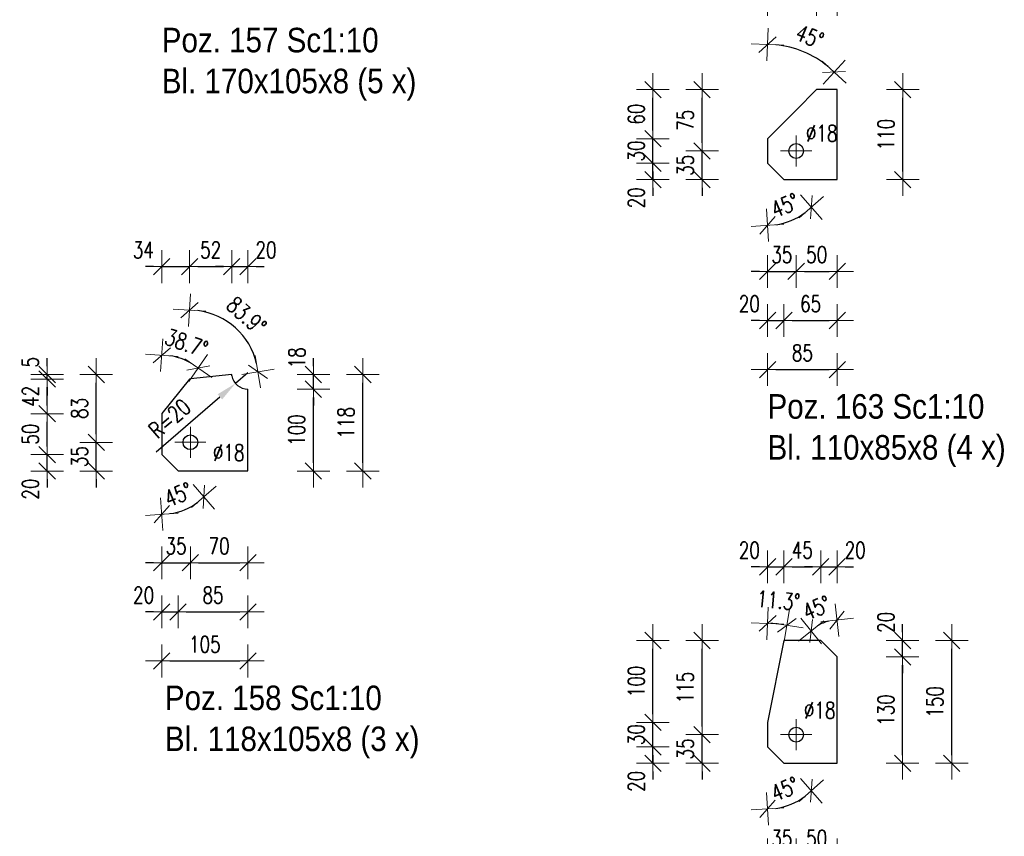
# Model space of a CAD drawing. Header units: millimetres. Extents: x -162 to 500, y 16347 to 16842.
# Tile 7 of 14: x 173 to 293, y 16525 to 16625. Entities that reach past the tile are written whole.
import ezdxf

# ---------------------------------------------------------------- set-up
doc = ezdxf.new("R2010")
doc.units = ezdxf.units.MM
doc.header["$LTSCALE"] = 10
doc.linetypes.add('MITTE', pattern=[2, 1.25, -0.25, 0.25, -0.25])
doc.layers.get('Defpoints').update_dxf_attribs({"color": 1})
for name, color, linetype, lineweight in [('PS_DIM', 4, 'Continuous', 13), ('PS_Mid', 5, 'MITTE', 15), ('PS_Plate', 35, 'Continuous', 30), ('PS_SOLID', 7, 'Continuous', 30), ('PS_TEXT', 3, 'Continuous', 18)]:
    doc.layers.add(name, color=color, linetype=linetype, lineweight=lineweight)
doc.styles.add('gil', font='txt', dxfattribs={"width": 0.9})
doc.styles.add('simplex', font='simplex.shx', dxfattribs={"width": 0.75})
doc.dimstyles.new('1_10_PRZ', dxfattribs={"dimtxt": 2, "dimasz": 1, "dimexe": 2, "dimexo": 5, "dimgap": 1, "dimtad": 1, "dimdec": 0, "dimlfac": 10, "dimtxsty": 'simplex', "dimblk": 'dimznak', "dimcen": 2, "dimse1": 1, "dimse2": 1, "dimclrt": 3, "dimadec": 1, "dimazin": 0, "dimtfac": 1, "dimtdec": 0, "dimtix": 1, "dimtmove": 2, "dimatfit": 3, "dimldrblk": 'dim-grot', "dimfxl": 1, "dimarcsym": 0})
doc.dimstyles.new('1_10_PRZ_DS1-LS10', dxfattribs={"dimtxt": 2, "dimasz": 1, "dimexe": 2, "dimexo": 5, "dimgap": 1, "dimtad": 1, "dimdec": 0, "dimlfac": 10, "dimtxsty": 'simplex', "dimblk": 'dimznak', "dimcen": 2, "dimse1": 1, "dimse2": 1, "dimclrt": 3, "dimadec": 1, "dimazin": 0, "dimtfac": 1, "dimtdec": 0, "dimtix": 1, "dimtmove": 2, "dimatfit": 3, "dimldrblk": 'dim-grot', "dimfxl": 1, "dimarcsym": 0})
doc.dimstyles.new('średnice', dxfattribs={"dimtxt": 2, "dimasz": 2.5, "dimexe": 1, "dimexo": 1, "dimgap": 1, "dimtad": 1, "dimdec": 0, "dimlfac": 10, "dimtxsty": 'simplex', "dimcen": 2, "dimclrd": 256, "dimclre": 256, "dimclrt": 3, "dimadec": 1, "dimazin": 0, "dimtfac": 1, "dimtdec": 0, "dimtix": 1, "dimtmove": 1, "dimatfit": 0, "dimfxl": 1, "dimarcsym": 0})

# ---------------------------------------------------------------- blocks, each defined once
blk = doc.blocks.new('*D239')
at = {"layer": 'Defpoints', "color": 0, "transparency": 16777216}
for p in [(201.07, 16581.51), (199.55, 16580.21)]:
    blk.add_point(p, dxfattribs=at)
at = {"layer": 'PS_DIM', "lineweight": -2, "transparency": 16777216}
for p, q in [((201.07, 16581.51), (199.55, 16580.21)), ((189.86, 16571.86), (197.66, 16578.57))]:
    blk.add_line(p, q, dxfattribs=at)
at = {"layer": 'PS_DIM', "transparency": 16777216}
blk.add_solid([(197.38, 16578.89), (197.93, 16578.26), (199.55, 16580.21)], dxfattribs=at)
at = {"layer": 'PS_DIM', "color": 3, "transparency": 16777216, "insert": (191.51, 16575.92), "char_height": 2, "attachment_point": 5, "rotation": 40.7393, "style": 'simplex'}
blk.add_mtext('R=20', dxfattribs=at)
blk = doc.blocks.new('dimznak')
at = {"color": 0}
for points in [[(0, 2), (0, -2)], [(-2, 0), (2, 0)]]:
    blk.add_lwpolyline(points, dxfattribs=at)
at = {"color": 2}
blk.add_lwpolyline([(1, 1), (-1, -1)], dxfattribs=at)
blk = doc.blocks.new('*D240')
at = {"layer": 'Defpoints', "color": 0, "transparency": 16777216}
for p in [(190.55, 16571.51), (192.55, 16569.51), (190.55, 16568.68), (192.43, 16564.48)]:
    blk.add_point(p, dxfattribs=at)
at = {"layer": 'PS_DIM', "color": 0, "lineweight": -2, "transparency": 16777216}
blk.add_arc((190.55, 16571.51), 7.28, 277.8779, 307.1221, dxfattribs=at)
for p, rotation in [((195.69, 16566.36), 41.06104158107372), ((190.55, 16564.23), 183.9389584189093)]:
    blk.add_blockref('dimznak', p, dxfattribs=dict(at, rotation=rotation))
at = {"layer": 'PS_DIM', "color": 3, "transparency": 16777216, "insert": (192.57, 16566.63), "char_height": 2, "attachment_point": 5, "rotation": 22.5, "style": 'simplex'}
blk.add_mtext('45%%d', dxfattribs=at)
blk = doc.blocks.new('dim-grot')
blk.add_hatch(color=256).paths.add_polyline_path([(0, 0), (-2, 0.5), (-2, -0.5)])
blk.add_lwpolyline([(0, 0), (-2, 0.5), (-2, -0.5), (0, 0)])
blk = doc.blocks.new('*D241')
at = {"layer": 'Defpoints', "color": 0, "transparency": 16777216}
for p in [(194.05, 16573.01), (190.55, 16571.51), (194.05, 16558.3)]:
    blk.add_point(p, dxfattribs=at)
at = {"layer": 'PS_DIM', "color": 0, "lineweight": -2, "transparency": 16777216}
for p, q in [((189.55, 16558.3), (188.55, 16558.3)), ((190.55, 16558.3), (194.05, 16558.3)), ((195.05, 16558.3), (196.05, 16558.3))]:
    blk.add_line(p, q, dxfattribs=at)
blk.add_blockref('dimznak', (190.55, 16558.3), dxfattribs=at)
at = {"layer": 'PS_DIM', "color": 0, "lineweight": -2, "transparency": 16777216, "rotation": 180}
blk.add_blockref('dimznak', (194.05, 16558.3), dxfattribs=at)
at = {"layer": 'PS_DIM', "color": 3, "transparency": 16777216, "insert": (192.3, 16560.34), "char_height": 2, "attachment_point": 5, "style": 'simplex'}
blk.add_mtext('35', dxfattribs=at)
blk = doc.blocks.new('*D243')
at = {"layer": 'Defpoints', "color": 0, "transparency": 16777216}
for p in [(190.55, 16571.51), (192.55, 16569.51), (192.55, 16552.3)]:
    blk.add_point(p, dxfattribs=at)
at = {"layer": 'PS_DIM', "color": 0, "lineweight": -2, "transparency": 16777216}
for p, q in [((189.55, 16552.3), (188.55, 16552.3)), ((190.55, 16552.3), (192.55, 16552.3)), ((193.55, 16552.3), (194.55, 16552.3))]:
    blk.add_line(p, q, dxfattribs=at)
blk.add_blockref('dimznak', (190.55, 16552.3), dxfattribs=at)
at = {"layer": 'PS_DIM', "color": 0, "lineweight": -2, "transparency": 16777216, "rotation": 180}
blk.add_blockref('dimznak', (192.55, 16552.3), dxfattribs=at)
at = {"layer": 'PS_DIM', "color": 3, "transparency": 16777216, "insert": (188.33, 16554.34), "char_height": 2, "attachment_point": 5, "style": 'simplex'}
blk.add_mtext('20', dxfattribs=at)
blk = doc.blocks.new('*D246')
at = {"layer": 'Defpoints', "color": 0, "transparency": 16777216}
for p in [(193.94, 16585.93), (200.91, 16585.46), (199.09, 16581.3), (193.94, 16580.75)]:
    blk.add_point(p, dxfattribs=at)
at = {"layer": 'PS_DIM', "color": 0, "lineweight": -2, "transparency": 16777216}
blk.add_arc((193.94, 16580.75), 8.41, 12.905, 83.187, dxfattribs=at)
for p, rotation in [((193.94, 16589.17), 176.5935152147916), ((202.3, 16581.64), 279.4984875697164)]:
    blk.add_blockref('dimznak', p, dxfattribs=dict(at, rotation=rotation))
at = {"layer": 'PS_DIM', "color": 3, "transparency": 16777216, "insert": (200.9, 16588.5), "char_height": 2, "attachment_point": 5, "rotation": 318.046, "style": 'simplex'}
blk.add_mtext('83.9%%d', dxfattribs=at)
blk = doc.blocks.new('*D247')
at = {"layer": 'Defpoints', "color": 0, "transparency": 16777216}
for p in [(193.65, 16582.94), (190.55, 16581.94), (193.94, 16580.75), (190.55, 16576.51)]:
    blk.add_point(p, dxfattribs=at)
at = {"layer": 'PS_DIM', "color": 0, "lineweight": -2, "transparency": 16777216}
blk.add_arc((190.55, 16576.51), 7.14, 59.3688, 81.9714, dxfattribs=at)
for p, rotation in [((190.55, 16583.65), 175.9856802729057), ((195.01, 16582.09), 325.354511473)]:
    blk.add_blockref('dimznak', p, dxfattribs=dict(at, rotation=rotation))
at = {"layer": 'PS_DIM', "color": 3, "transparency": 16777216, "insert": (193.57, 16585.14), "char_height": 2, "attachment_point": 5, "rotation": 340.6701, "style": 'simplex'}
blk.add_mtext('38.7%%d', dxfattribs=at)
blk = doc.blocks.new('*D248')
at = {"layer": 'Defpoints', "color": 0, "transparency": 16777216}
for p in [(193.94, 16594.48), (193.94, 16580.75), (190.55, 16576.51)]:
    blk.add_point(p, dxfattribs=at)
at = {"layer": 'PS_DIM', "color": 0, "lineweight": -2, "transparency": 16777216}
for p, q in [((189.55, 16594.48), (188.55, 16594.48)), ((190.55, 16594.48), (193.94, 16594.48)), ((194.94, 16594.48), (195.94, 16594.48))]:
    blk.add_line(p, q, dxfattribs=at)
blk.add_blockref('dimznak', (190.55, 16594.48), dxfattribs=at)
at = {"layer": 'PS_DIM', "color": 0, "lineweight": -2, "transparency": 16777216, "rotation": 180}
blk.add_blockref('dimznak', (193.94, 16594.48), dxfattribs=at)
at = {"layer": 'PS_DIM', "color": 3, "transparency": 16777216, "insert": (188.3, 16596.52), "char_height": 2, "attachment_point": 5, "style": 'simplex'}
blk.add_mtext('34', dxfattribs=at)
blk = doc.blocks.new('*D250')
at = {"layer": 'Defpoints', "color": 0, "transparency": 16777216}
for p in [(201.07, 16594.48), (199.1, 16581.12), (201.07, 16579.51)]:
    blk.add_point(p, dxfattribs=at)
at = {"layer": 'PS_DIM', "color": 0, "lineweight": -2, "transparency": 16777216}
for p, q in [((198.1, 16594.48), (197.1, 16594.48)), ((199.1, 16594.48), (201.07, 16594.48)), ((202.07, 16594.48), (203.07, 16594.48))]:
    blk.add_line(p, q, dxfattribs=at)
blk.add_blockref('dimznak', (199.1, 16594.48), dxfattribs=at)
at = {"layer": 'PS_DIM', "color": 0, "lineweight": -2, "transparency": 16777216, "rotation": 180}
blk.add_blockref('dimznak', (201.07, 16594.48), dxfattribs=at)
at = {"layer": 'PS_DIM', "color": 3, "transparency": 16777216, "insert": (203.28, 16596.52), "char_height": 2, "attachment_point": 5, "style": 'simplex'}
blk.add_mtext('20', dxfattribs=at)
blk = doc.blocks.new('*D251')
at = {"layer": 'Defpoints', "color": 0, "transparency": 16777216}
for p in [(182.55, 16573.01), (194.05, 16573.01), (192.55, 16569.51)]:
    blk.add_point(p, dxfattribs=at)
at = {"layer": 'PS_DIM', "color": 0, "lineweight": -2, "transparency": 16777216}
for p, q in [((182.55, 16574.01), (182.55, 16575.01)), ((182.55, 16569.51), (182.55, 16573.01)), ((182.55, 16568.51), (182.55, 16567.51))]:
    blk.add_line(p, q, dxfattribs=at)
for p, rotation in [((182.55, 16573.01), 270), ((182.55, 16569.51), 90)]:
    blk.add_blockref('dimznak', p, dxfattribs=dict(at, rotation=rotation))
at = {"layer": 'PS_DIM', "color": 3, "transparency": 16777216, "insert": (180.51, 16571.26), "char_height": 2, "attachment_point": 5, "rotation": 90, "style": 'simplex'}
blk.add_mtext('35', dxfattribs=at)
blk = doc.blocks.new('*D253')
at = {"layer": 'Defpoints', "color": 0, "transparency": 16777216}
for p in [(176.55, 16571.51), (190.55, 16571.51), (192.55, 16569.51)]:
    blk.add_point(p, dxfattribs=at)
at = {"layer": 'PS_DIM', "color": 0, "lineweight": -2, "transparency": 16777216}
for p, q in [((176.55, 16572.51), (176.55, 16573.51)), ((176.55, 16569.51), (176.55, 16571.51)), ((176.55, 16568.51), (176.55, 16567.51))]:
    blk.add_line(p, q, dxfattribs=at)
for p, rotation in [((176.55, 16571.51), 270), ((176.55, 16569.51), 90)]:
    blk.add_blockref('dimznak', p, dxfattribs=dict(at, rotation=rotation))
at = {"layer": 'PS_DIM', "color": 3, "transparency": 16777216, "insert": (174.51, 16567.3), "char_height": 2, "attachment_point": 5, "rotation": 90, "style": 'simplex'}
blk.add_mtext('20', dxfattribs=at)
blk = doc.blocks.new('*D256')
at = {"layer": 'Defpoints', "color": 0, "transparency": 16777216}
for p in [(176.55, 16581.3), (199.09, 16581.3), (193.94, 16580.75)]:
    blk.add_point(p, dxfattribs=at)
at = {"layer": 'PS_DIM', "color": 0, "lineweight": -2, "transparency": 16777216}
for p, q in [((176.55, 16582.3), (176.55, 16583.3)), ((176.55, 16580.75), (176.55, 16581.3)), ((176.55, 16579.75), (176.55, 16578.75))]:
    blk.add_line(p, q, dxfattribs=at)
for p, rotation in [((176.55, 16581.3), 270), ((176.55, 16580.75), 90)]:
    blk.add_blockref('dimznak', p, dxfattribs=dict(at, rotation=rotation))
at = {"layer": 'PS_DIM', "color": 3, "transparency": 16777216, "insert": (174.51, 16582.8), "char_height": 2, "attachment_point": 5, "rotation": 90, "style": 'simplex'}
blk.add_mtext('5', dxfattribs=at)
blk = doc.blocks.new('*X238')
at = {"layer": 'PS_Mid', "color": 5, "linetype": 'MITTE'}
for p, q in [((-1.76, -0.49), (-1.76, -4.29)), ((0.14, -2.39), (-3.66, -2.39))]:
    blk.add_line(p, q, dxfattribs=at)
at = {"layer": 'PS_SOLID', "color": 7, "linetype": 'Continuous'}
for p, q in [((-1.87, 5.34), (-5.26, 1.11)), ((-1.76, 5.36), (-1.87, 5.34)), ((3.28, 5.89), (-1.76, 5.36)), ((3.3, 5.72), (3.28, 5.89)), ((5.26, -5.89), (5.26, 4.11)), ((-5.26, 1.11), (-5.26, -3.89)), ((-5.26, -3.89), (-3.26, -5.89)), ((-3.26, -5.89), (5.26, -5.89))]:
    blk.add_line(p, q, dxfattribs=at)
at = {"layer": 'PS_SOLID', "color": 7}
blk.add_circle((-1.76, -2.39), 0.9, dxfattribs=at)
at = {"layer": 'PS_SOLID'}
blk.add_arc((5.26, 6.11), 2, 191.25, 270, dxfattribs=at)
blk = doc.blocks.new('*D332')
at = {"layer": 'Defpoints', "color": 0, "transparency": 16777216}
for p in [(264.55, 16607.11), (266.55, 16605.11), (264.55, 16604.28), (266.51, 16599.79)]:
    blk.add_point(p, dxfattribs=at)
at = {"layer": 'PS_DIM', "color": 0, "lineweight": -2, "transparency": 16777216}
blk.add_arc((264.55, 16607.11), 7.58, 277.5674, 307.4326, dxfattribs=at)
for p, rotation in [((269.9, 16601.75), 41.21628106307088), ((264.55, 16599.53), 183.7837189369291)]:
    blk.add_blockref('dimznak', p, dxfattribs=dict(at, rotation=rotation))
at = {"layer": 'PS_DIM', "color": 3, "transparency": 16777216, "insert": (266.68, 16601.96), "char_height": 2, "attachment_point": 5, "rotation": 22.5, "style": 'simplex'}
blk.add_mtext('45%%d', dxfattribs=at)
blk = doc.blocks.new('*D333')
at = {"layer": 'Defpoints', "color": 0, "transparency": 16777216}
for p in [(268.05, 16608.61), (264.55, 16607.11), (268.05, 16593.9)]:
    blk.add_point(p, dxfattribs=at)
at = {"layer": 'PS_DIM', "color": 0, "lineweight": -2, "transparency": 16777216}
for p, q in [((263.55, 16593.9), (262.55, 16593.9)), ((264.55, 16593.9), (268.05, 16593.9)), ((269.05, 16593.9), (270.05, 16593.9))]:
    blk.add_line(p, q, dxfattribs=at)
blk.add_blockref('dimznak', (264.55, 16593.9), dxfattribs=at)
at = {"layer": 'PS_DIM', "color": 0, "lineweight": -2, "transparency": 16777216, "rotation": 180}
blk.add_blockref('dimznak', (268.05, 16593.9), dxfattribs=at)
at = {"layer": 'PS_DIM', "color": 3, "transparency": 16777216, "insert": (266.3, 16595.94), "char_height": 2, "attachment_point": 5, "style": 'simplex'}
blk.add_mtext('35', dxfattribs=at)
blk = doc.blocks.new('*D335')
at = {"layer": 'Defpoints', "color": 0, "transparency": 16777216}
for p in [(264.55, 16607.11), (266.55, 16605.11), (266.55, 16587.9)]:
    blk.add_point(p, dxfattribs=at)
at = {"layer": 'PS_DIM', "color": 0, "lineweight": -2, "transparency": 16777216}
for p, q in [((263.55, 16587.9), (262.55, 16587.9)), ((264.55, 16587.9), (266.55, 16587.9)), ((267.55, 16587.9), (268.55, 16587.9))]:
    blk.add_line(p, q, dxfattribs=at)
blk.add_blockref('dimznak', (264.55, 16587.9), dxfattribs=at)
at = {"layer": 'PS_DIM', "color": 0, "lineweight": -2, "transparency": 16777216, "rotation": 180}
blk.add_blockref('dimznak', (266.55, 16587.9), dxfattribs=at)
at = {"layer": 'PS_DIM', "color": 3, "transparency": 16777216, "insert": (262.33, 16589.94), "char_height": 2, "attachment_point": 5, "style": 'simplex'}
blk.add_mtext('20', dxfattribs=at)
blk = doc.blocks.new('*D338')
at = {"layer": 'Defpoints', "color": 0, "transparency": 16777216}
for p in [(270.3, 16620.07), (264.55, 16618.59), (270.55, 16616.11), (264.55, 16610.11)]:
    blk.add_point(p, dxfattribs=at)
at = {"layer": 'PS_DIM', "color": 0, "lineweight": -2, "transparency": 16777216}
blk.add_arc((264.55, 16610.11), 11.5, 49.9837, 85.0163, dxfattribs=at)
for p, rotation in [((264.55, 16621.61), 177.5081300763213), ((272.68, 16618.24), 317.4918699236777)]:
    blk.add_blockref('dimznak', p, dxfattribs=dict(at, rotation=rotation))
at = {"layer": 'PS_DIM', "color": 3, "transparency": 16777216, "insert": (269.71, 16622.58), "char_height": 2, "attachment_point": 5, "rotation": 337.5, "style": 'simplex'}
blk.add_mtext('45%%d', dxfattribs=at)
blk = doc.blocks.new('*D340')
at = {"layer": 'Defpoints', "color": 0, "transparency": 16777216}
for p in [(273.07, 16627.11), (270.55, 16616.11), (273.07, 16605.11)]:
    blk.add_point(p, dxfattribs=at)
at = {"layer": 'PS_DIM', "color": 0, "lineweight": -2, "transparency": 16777216}
for p, q in [((269.55, 16627.11), (268.55, 16627.11)), ((270.55, 16627.11), (273.07, 16627.11)), ((274.07, 16627.11), (275.07, 16627.11))]:
    blk.add_line(p, q, dxfattribs=at)
blk.add_blockref('dimznak', (270.55, 16627.11), dxfattribs=at)
at = {"layer": 'PS_DIM', "color": 0, "lineweight": -2, "transparency": 16777216, "rotation": 180}
blk.add_blockref('dimznak', (273.07, 16627.11), dxfattribs=at)
at = {"layer": 'PS_DIM', "color": 3, "transparency": 16777216, "insert": (275.28, 16629.15), "char_height": 2, "attachment_point": 5, "style": 'simplex'}
blk.add_mtext('25', dxfattribs=at)
blk = doc.blocks.new('*D341')
at = {"layer": 'Defpoints', "color": 0, "transparency": 16777216}
for p in [(256.55, 16608.61), (268.05, 16608.61), (266.55, 16605.11)]:
    blk.add_point(p, dxfattribs=at)
at = {"layer": 'PS_DIM', "color": 0, "lineweight": -2, "transparency": 16777216}
for p, q in [((256.55, 16609.61), (256.55, 16610.61)), ((256.55, 16605.11), (256.55, 16608.61)), ((256.55, 16604.11), (256.55, 16603.11))]:
    blk.add_line(p, q, dxfattribs=at)
for p, rotation in [((256.55, 16608.61), 270), ((256.55, 16605.11), 90)]:
    blk.add_blockref('dimznak', p, dxfattribs=dict(at, rotation=rotation))
at = {"layer": 'PS_DIM', "color": 3, "transparency": 16777216, "insert": (254.51, 16606.86), "char_height": 2, "attachment_point": 5, "rotation": 90, "style": 'simplex'}
blk.add_mtext('35', dxfattribs=at)
blk = doc.blocks.new('*D343')
at = {"layer": 'Defpoints', "color": 0, "transparency": 16777216}
for p in [(250.55, 16607.11), (264.55, 16607.11), (266.55, 16605.11)]:
    blk.add_point(p, dxfattribs=at)
at = {"layer": 'PS_DIM', "color": 0, "lineweight": -2, "transparency": 16777216}
for p, q in [((250.55, 16608.11), (250.55, 16609.11)), ((250.55, 16605.11), (250.55, 16607.11)), ((250.55, 16604.11), (250.55, 16603.11))]:
    blk.add_line(p, q, dxfattribs=at)
for p, rotation in [((250.55, 16607.11), 270), ((250.55, 16605.11), 90)]:
    blk.add_blockref('dimznak', p, dxfattribs=dict(at, rotation=rotation))
at = {"layer": 'PS_DIM', "color": 3, "transparency": 16777216, "insert": (248.51, 16602.89), "char_height": 2, "attachment_point": 5, "rotation": 90, "style": 'simplex'}
blk.add_mtext('20', dxfattribs=at)
blk = doc.blocks.new('*D344')
at = {"layer": 'Defpoints', "color": 0, "transparency": 16777216}
for p in [(250.55, 16610.11), (264.55, 16610.11), (264.55, 16607.11)]:
    blk.add_point(p, dxfattribs=at)
at = {"layer": 'PS_DIM', "color": 0, "lineweight": -2, "transparency": 16777216}
for p, q in [((250.55, 16611.11), (250.55, 16612.11)), ((250.55, 16607.11), (250.55, 16610.11)), ((250.55, 16606.11), (250.55, 16605.11))]:
    blk.add_line(p, q, dxfattribs=at)
for p, rotation in [((250.55, 16610.11), 270), ((250.55, 16607.11), 90)]:
    blk.add_blockref('dimznak', p, dxfattribs=dict(at, rotation=rotation))
at = {"layer": 'PS_DIM', "color": 3, "transparency": 16777216, "insert": (248.51, 16608.61), "char_height": 2, "attachment_point": 5, "rotation": 90, "style": 'simplex'}
blk.add_mtext('30', dxfattribs=at)
blk = doc.blocks.new('*X331')
at = {"layer": 'PS_Mid', "color": 5, "linetype": 'MITTE'}
for p, q in [((-0.76, -0.1), (-0.76, -3.9)), ((1.14, -2), (-2.66, -2))]:
    blk.add_line(p, q, dxfattribs=at)
at = {"layer": 'PS_SOLID', "color": 7, "linetype": 'Continuous'}
for p, q in [((1.74, 5.5), (-0.76, 3)), ((4.26, 5.5), (1.74, 5.5)), ((4.26, -5.5), (4.26, 5.5)), ((-0.76, 3), (-4.26, -0.5)), ((-4.26, -0.5), (-4.26, -3.5)), ((-4.26, -3.5), (-2.26, -5.5)), ((-2.26, -5.5), (4.26, -5.5))]:
    blk.add_line(p, q, dxfattribs=at)
at = {"layer": 'PS_SOLID', "color": 7}
blk.add_circle((-0.76, -2), 0.9, dxfattribs=at)
blk = doc.blocks.new('*D348')
at = {"layer": 'Defpoints', "color": 0, "transparency": 16777216}
for p in [(264.55, 16535.8), (264.55, 16532.98), (266.55, 16533.8), (266.51, 16528.49)]:
    blk.add_point(p, dxfattribs=at)
at = {"layer": 'PS_DIM', "color": 0, "lineweight": -2, "transparency": 16777216}
blk.add_arc((264.55, 16535.8), 7.58, 277.5674, 307.4326, dxfattribs=at)
for p, rotation in [((269.9, 16530.45), 41.21628106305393), ((264.55, 16528.23), 183.783718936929)]:
    blk.add_blockref('dimznak', p, dxfattribs=dict(at, rotation=rotation))
at = {"layer": 'PS_DIM', "color": 3, "transparency": 16777216, "insert": (266.68, 16530.65), "char_height": 2, "attachment_point": 5, "rotation": 22.5, "style": 'simplex'}
blk.add_mtext('45%%d', dxfattribs=at)
blk = doc.blocks.new('*D349')
at = {"layer": 'Defpoints', "color": 0, "transparency": 16777216}
for p in [(268.05, 16537.3), (264.55, 16535.8), (268.05, 16522.59)]:
    blk.add_point(p, dxfattribs=at)
at = {"layer": 'PS_DIM', "color": 0, "lineweight": -2, "transparency": 16777216}
for p, q in [((263.55, 16522.59), (262.55, 16522.59)), ((264.55, 16522.59), (268.05, 16522.59)), ((269.05, 16522.59), (270.05, 16522.59))]:
    blk.add_line(p, q, dxfattribs=at)
blk.add_blockref('dimznak', (264.55, 16522.59), dxfattribs=at)
at = {"layer": 'PS_DIM', "color": 0, "lineweight": -2, "transparency": 16777216, "rotation": 180}
blk.add_blockref('dimznak', (268.05, 16522.59), dxfattribs=at)
at = {"layer": 'PS_DIM', "color": 3, "transparency": 16777216, "insert": (266.3, 16524.63), "char_height": 2, "attachment_point": 5, "style": 'simplex'}
blk.add_mtext('35', dxfattribs=at)
blk = doc.blocks.new('*D351')
at = {"layer": 'Defpoints', "color": 0, "transparency": 16777216}
for p in [(264.55, 16535.8), (266.55, 16533.8), (266.55, 16516.59)]:
    blk.add_point(p, dxfattribs=at)
at = {"layer": 'PS_DIM', "color": 0, "lineweight": -2, "transparency": 16777216}
for p, q in [((263.55, 16516.59), (262.55, 16516.59)), ((264.55, 16516.59), (266.55, 16516.59)), ((267.55, 16516.59), (268.55, 16516.59))]:
    blk.add_line(p, q, dxfattribs=at)
blk.add_blockref('dimznak', (264.55, 16516.59), dxfattribs=at)
at = {"layer": 'PS_DIM', "color": 0, "lineweight": -2, "transparency": 16777216, "rotation": 180}
blk.add_blockref('dimznak', (266.55, 16516.59), dxfattribs=at)
at = {"layer": 'PS_DIM', "color": 3, "transparency": 16777216, "insert": (262.33, 16518.63), "char_height": 2, "attachment_point": 5, "style": 'simplex'}
blk.add_mtext('20', dxfattribs=at)
blk = doc.blocks.new('*D354')
at = {"layer": 'Defpoints', "color": 0, "transparency": 16777216}
for p in [(271.89, 16551.13), (271.05, 16548.8), (273.05, 16549.63), (273.05, 16546.8)]:
    blk.add_point(p, dxfattribs=at)
at = {"layer": 'PS_DIM', "color": 0, "lineweight": -2, "transparency": 16777216}
blk.add_arc((273.05, 16546.8), 4.48, 102.81, 122.19, dxfattribs=at)
for p, rotation in [((273.05, 16551.29), 6.405004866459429), ((269.88, 16549.97), 218.5949951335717)]:
    blk.add_blockref('dimznak', p, dxfattribs=dict(at, rotation=rotation))
at = {"layer": 'PS_DIM', "color": 3, "transparency": 16777216, "insert": (270.56, 16552.79), "char_height": 2, "attachment_point": 5, "rotation": 22.5, "style": 'simplex'}
blk.add_mtext('45%%d', dxfattribs=at)
blk = doc.blocks.new('*D355')
at = {"layer": 'Defpoints', "color": 0, "transparency": 16777216}
for p in [(266.13, 16550.78), (264.55, 16549), (266.55, 16548.8), (264.55, 16538.8)]:
    blk.add_point(p, dxfattribs=at)
at = {"layer": 'PS_DIM', "color": 0, "lineweight": -2, "transparency": 16777216}
blk.add_arc((264.55, 16538.8), 12.08, 83.4354, 85.2547, dxfattribs=at)
for p, rotation in [((264.55, 16550.88), 177.6273301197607), ((266.91, 16550.65), 351.0627374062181)]:
    blk.add_blockref('dimznak', p, dxfattribs=dict(at, rotation=rotation))
at = {"layer": 'PS_DIM', "color": 3, "transparency": 16777216, "insert": (265.88, 16553.69), "char_height": 2, "attachment_point": 5, "rotation": 354.8894, "style": 'simplex'}
blk.add_mtext('11.3%%d', dxfattribs=at)
blk = doc.blocks.new('*D356')
at = {"layer": 'Defpoints', "color": 0, "transparency": 16777216}
for p in [(266.55, 16557.8), (266.55, 16548.8), (264.55, 16538.8)]:
    blk.add_point(p, dxfattribs=at)
at = {"layer": 'PS_DIM', "color": 0, "lineweight": -2, "transparency": 16777216}
for p, q in [((263.55, 16557.8), (262.55, 16557.8)), ((264.55, 16557.8), (266.55, 16557.8)), ((267.55, 16557.8), (268.55, 16557.8))]:
    blk.add_line(p, q, dxfattribs=at)
blk.add_blockref('dimznak', (264.55, 16557.8), dxfattribs=at)
at = {"layer": 'PS_DIM', "color": 0, "lineweight": -2, "transparency": 16777216, "rotation": 180}
blk.add_blockref('dimznak', (266.55, 16557.8), dxfattribs=at)
at = {"layer": 'PS_DIM', "color": 3, "transparency": 16777216, "insert": (262.33, 16559.84), "char_height": 2, "attachment_point": 5, "style": 'simplex'}
blk.add_mtext('20', dxfattribs=at)
blk = doc.blocks.new('*D358')
at = {"layer": 'Defpoints', "color": 0, "transparency": 16777216}
for p in [(273.05, 16557.8), (271.05, 16548.8), (273.05, 16546.8)]:
    blk.add_point(p, dxfattribs=at)
at = {"layer": 'PS_DIM', "color": 0, "lineweight": -2, "transparency": 16777216}
for p, q in [((270.05, 16557.8), (269.05, 16557.8)), ((271.05, 16557.8), (273.05, 16557.8)), ((274.05, 16557.8), (275.05, 16557.8))]:
    blk.add_line(p, q, dxfattribs=at)
blk.add_blockref('dimznak', (271.05, 16557.8), dxfattribs=at)
at = {"layer": 'PS_DIM', "color": 0, "lineweight": -2, "transparency": 16777216, "rotation": 180}
blk.add_blockref('dimznak', (273.05, 16557.8), dxfattribs=at)
at = {"layer": 'PS_DIM', "color": 3, "transparency": 16777216, "insert": (275.26, 16559.84), "char_height": 2, "attachment_point": 5, "style": 'simplex'}
blk.add_mtext('20', dxfattribs=at)
blk = doc.blocks.new('*D359')
at = {"layer": 'Defpoints', "color": 0, "transparency": 16777216}
for p in [(256.55, 16537.3), (268.05, 16537.3), (266.55, 16533.8)]:
    blk.add_point(p, dxfattribs=at)
at = {"layer": 'PS_DIM', "color": 0, "lineweight": -2, "transparency": 16777216}
for p, q in [((256.55, 16538.3), (256.55, 16539.3)), ((256.55, 16533.8), (256.55, 16537.3)), ((256.55, 16532.8), (256.55, 16531.8))]:
    blk.add_line(p, q, dxfattribs=at)
for p, rotation in [((256.55, 16537.3), 270), ((256.55, 16533.8), 90)]:
    blk.add_blockref('dimznak', p, dxfattribs=dict(at, rotation=rotation))
at = {"layer": 'PS_DIM', "color": 3, "transparency": 16777216, "insert": (254.51, 16535.55), "char_height": 2, "attachment_point": 5, "rotation": 90, "style": 'simplex'}
blk.add_mtext('35', dxfattribs=at)
blk = doc.blocks.new('*D361')
at = {"layer": 'Defpoints', "color": 0, "transparency": 16777216}
for p in [(250.55, 16535.8), (264.55, 16535.8), (266.55, 16533.8)]:
    blk.add_point(p, dxfattribs=at)
at = {"layer": 'PS_DIM', "color": 0, "lineweight": -2, "transparency": 16777216}
for p, q in [((250.55, 16536.8), (250.55, 16537.8)), ((250.55, 16533.8), (250.55, 16535.8)), ((250.55, 16532.8), (250.55, 16531.8))]:
    blk.add_line(p, q, dxfattribs=at)
for p, rotation in [((250.55, 16535.8), 270), ((250.55, 16533.8), 90)]:
    blk.add_blockref('dimznak', p, dxfattribs=dict(at, rotation=rotation))
at = {"layer": 'PS_DIM', "color": 3, "transparency": 16777216, "insert": (248.51, 16531.59), "char_height": 2, "attachment_point": 5, "rotation": 90, "style": 'simplex'}
blk.add_mtext('20', dxfattribs=at)
blk = doc.blocks.new('*D362')
at = {"layer": 'Defpoints', "color": 0, "transparency": 16777216}
for p in [(250.55, 16538.8), (264.55, 16538.8), (264.55, 16535.8)]:
    blk.add_point(p, dxfattribs=at)
at = {"layer": 'PS_DIM', "color": 0, "lineweight": -2, "transparency": 16777216}
for p, q in [((250.55, 16539.8), (250.55, 16540.8)), ((250.55, 16535.8), (250.55, 16538.8)), ((250.55, 16534.8), (250.55, 16533.8))]:
    blk.add_line(p, q, dxfattribs=at)
for p, rotation in [((250.55, 16538.8), 270), ((250.55, 16535.8), 90)]:
    blk.add_blockref('dimznak', p, dxfattribs=dict(at, rotation=rotation))
at = {"layer": 'PS_DIM', "color": 3, "transparency": 16777216, "insert": (248.51, 16537.3), "char_height": 2, "attachment_point": 5, "rotation": 90, "style": 'simplex'}
blk.add_mtext('30', dxfattribs=at)
blk = doc.blocks.new('*D365')
at = {"layer": 'Defpoints', "color": 0, "transparency": 16777216}
for p in [(271.05, 16548.8), (281.05, 16548.8), (273.05, 16546.8)]:
    blk.add_point(p, dxfattribs=at)
at = {"layer": 'PS_DIM', "color": 0, "lineweight": -2, "transparency": 16777216}
for p, q in [((281.05, 16549.8), (281.05, 16550.8)), ((281.05, 16546.8), (281.05, 16548.8)), ((281.05, 16545.8), (281.05, 16544.8))]:
    blk.add_line(p, q, dxfattribs=at)
for p, rotation in [((281.05, 16548.8), 270), ((281.05, 16546.8), 90)]:
    blk.add_blockref('dimznak', p, dxfattribs=dict(at, rotation=rotation))
at = {"layer": 'PS_DIM', "color": 3, "transparency": 16777216, "insert": (279.01, 16551.02), "char_height": 2, "attachment_point": 5, "rotation": 90, "style": 'simplex'}
blk.add_mtext('20', dxfattribs=at)
blk = doc.blocks.new('*X347')
at = {"layer": 'PS_Mid', "color": 5, "linetype": 'MITTE'}
for p, q in [((-0.75, -2.1), (-0.75, -5.9)), ((1.15, -4), (-2.65, -4))]:
    blk.add_line(p, q, dxfattribs=at)
at = {"layer": 'PS_SOLID', "color": 7, "linetype": 'Continuous'}
for p, q in [((-2.25, 7.5), (-4.25, -2.5)), ((-0.75, 7.5), (-2.25, 7.5)), ((2.25, 7.5), (-0.75, 7.5)), ((4.25, 5.5), (2.25, 7.5)), ((4.25, -7.5), (4.25, 5.5)), ((-4.25, -2.5), (-4.25, -5.5)), ((-4.25, -5.5), (-2.25, -7.5)), ((-2.25, -7.5), (4.25, -7.5))]:
    blk.add_line(p, q, dxfattribs=at)
at = {"layer": 'PS_SOLID', "color": 7}
blk.add_circle((-0.75, -4), 0.9, dxfattribs=at)
blk = doc.blocks.new('*D499')
at = {"layer": 'Defpoints', "color": 0, "transparency": 16777216}
for p in [(199.09, 16581.3), (209.07, 16581.3), (201.07, 16579.51)]:
    blk.add_point(p, dxfattribs=at)
at = {"layer": 'PS_DIM', "color": 0, "lineweight": -2, "transparency": 16777216}
for p, q in [((209.07, 16582.3), (209.07, 16583.3)), ((209.07, 16579.51), (209.07, 16581.3)), ((209.07, 16578.51), (209.07, 16577.51))]:
    blk.add_line(p, q, dxfattribs=at)
for p, rotation in [((209.07, 16581.3), 270), ((209.07, 16579.51), 90)]:
    blk.add_blockref('dimznak', p, dxfattribs=dict(at, rotation=rotation))
at = {"layer": 'PS_DIM', "color": 3, "transparency": 16777216, "insert": (207.07, 16583.34), "char_height": 2, "attachment_point": 5, "rotation": 90, "style": 'simplex'}
blk.add_mtext('18', dxfattribs=at)
blk = doc.blocks.new('*X563')
at = {"color": 3, "style": 'gil', "width": 0.9}
for s, p in [('Poz. 157 Sc1:10', (190.55, 16620.66)), ('Bl. 170x105x8 (5 x)', (190.55, 16615.66))]:
    blk.add_text(s, height=3, dxfattribs=at).set_placement(p)
blk = doc.blocks.new('*X564')
at = {"color": 3, "style": 'gil', "width": 0.9}
for s, p in [('Poz. 158 Sc1:10', (190.93, 16540.29)), ('Bl. 118x105x8 (3 x)', (190.93, 16535.29))]:
    blk.add_text(s, height=3, dxfattribs=at).set_placement(p)
blk = doc.blocks.new('*X569')
at = {"color": 3, "style": 'gil', "width": 0.9}
for s, p in [('Poz. 163 Sc1:10', (264.55, 16575.9)), ('Bl. 110x85x8 (4 x)', (264.55, 16570.9))]:
    blk.add_text(s, height=3, dxfattribs=at).set_placement(p)

msp = doc.modelspace()

# ---------------------------------------------------------------- block references
at = {"layer": 'PS_Plate'}
for name, p in [('*X331', (268.81, 16610.61)), ('*X238', (195.81, 16575.41)), ('*X347', (268.8, 16541.3))]:
    msp.add_blockref(name, p, dxfattribs=at)
at = {"layer": 'PS_TEXT'}
for name in ['*X563', '*X569', '*X564']:
    msp.add_blockref(name, (0, 0), dxfattribs=at)

# ---------------------------------------------------------------- texts
at = {"layer": 'PS_DIM', "char_height": 2, "attachment_point": 7, "style": 'simplex'}
for insert in [(269.24, 16609.77), (196.8, 16570.75), (269, 16539.27)]:
    msp.add_mtext('\\A1;%%c18', dxfattribs=dict(at, insert=insert))

# ---------------------------------------------------------------- dimensions: what is measured, and where the dimension line sits
at = {"layer": 'PS_DIM'}
for base, p1, p2, location, text in [((270.55, 16627.11), (264.55, 16610.11), (270.55, 16616.11), (267.55, 16629.15), '60'), ((273.07, 16593.9), (268.05, 16608.61), (273.07, 16605.11), (270.56, 16595.94), '50'), ((273.07, 16581.9), (264.55, 16605.11), (273.07, 16605.11), (268.81, 16583.94), '85'), ((273.07, 16587.9), (266.55, 16605.11), (273.07, 16605.11), (269.81, 16589.94), '65'), ((199.1, 16594.48), (193.94, 16580.75), (199.1, 16581.12), (196.52, 16596.52), '52'), ((201.07, 16558.3), (194.05, 16573.01), (201.07, 16569.51), (197.56, 16560.34), '70'), ((201.07, 16546.3), (190.55, 16569.51), (201.07, 16569.51), (195.81, 16548.34), '105'), ((201.07, 16552.3), (192.55, 16569.51), (201.07, 16569.51), (196.81, 16554.34), '85'), ((271.05, 16557.8), (266.55, 16548.8), (271.05, 16548.8), (268.8, 16559.84), '45'), ((273.05, 16522.59), (268.05, 16537.3), (273.05, 16533.8), (270.55, 16524.63), '50'), ((273.05, 16510.59), (264.55, 16533.8), (273.05, 16533.8), (268.8, 16512.63), '85'), ((273.05, 16516.59), (266.55, 16533.8), (273.05, 16533.8), (269.8, 16518.63), '65')]:
    msp.add_linear_dim(base=base, p1=p1, p2=p2, location=location, text=text, dimstyle='1_10_PRZ_DS1-LS10', dxfattribs=at).render()
for base, p1, p2, text, picture, middle in [((273.07, 16627.11), (270.55, 16616.11), (273.07, 16605.11), '25', '*D340', (275.28, 16629.15)), ((268.05, 16593.9), (264.55, 16607.11), (268.05, 16608.61), '35', '*D333', (266.3, 16595.94)), ((266.55, 16587.9), (264.55, 16607.11), (266.55, 16605.11), '20', '*D335', (262.33, 16589.94)), ((193.94, 16594.48), (190.55, 16576.51), (193.94, 16580.75), '34', '*D248', (188.3, 16596.52)), ((201.07, 16594.48), (199.1, 16581.12), (201.07, 16579.51), '20', '*D250', (203.28, 16596.52)), ((194.05, 16558.3), (190.55, 16571.51), (194.05, 16573.01), '35', '*D241', (192.3, 16560.34)), ((192.55, 16552.3), (190.55, 16571.51), (192.55, 16569.51), '20', '*D243', (188.33, 16554.34)), ((266.55, 16557.8), (264.55, 16538.8), (266.55, 16548.8), '20', '*D356', (262.33, 16559.84)), ((273.05, 16557.8), (271.05, 16548.8), (273.05, 16546.8), '20', '*D358', (275.26, 16559.84)), ((268.05, 16522.59), (264.55, 16535.8), (268.05, 16537.3), '35', '*D349', (266.3, 16524.63)), ((266.55, 16516.59), (264.55, 16535.8), (266.55, 16533.8), '20', '*D351', (262.33, 16518.63))]:
    dim = msp.add_linear_dim(base=base, p1=p1, p2=p2, text=text, dimstyle='1_10_PRZ_DS1-LS10', dxfattribs=at)
    dim.commit()
    dim.dimension.update_dxf_attribs({"geometry": picture, "text_midpoint": middle, "dimtype": 128})
for base, center, p1, p2, text, picture, middle in [((270.3, 16620.07), (264.55, 16610.11), (270.55, 16616.11), (264.55, 16618.59), '45%%d', '*D338', (269.71, 16622.58)), ((266.51, 16599.79), (264.55, 16607.11), (264.55, 16604.28), (266.55, 16605.11), '45%%d', '*D332', (266.68, 16601.96)), ((200.91, 16585.46), (193.94, 16580.75), (199.09, 16581.3), (193.94, 16585.93), '83.9%%d', '*D246', (200.9, 16588.5)), ((193.65, 16582.94), (190.55, 16576.51), (193.94, 16580.75), (190.55, 16581.94), '38.7%%d', '*D247', (193.57, 16585.14)), ((192.43, 16564.48), (190.55, 16571.51), (190.55, 16568.68), (192.55, 16569.51), '45%%d', '*D240', (192.57, 16566.63)), ((271.89, 16551.13), (273.05, 16546.8), (273.05, 16549.63), (271.05, 16548.8), '45%%d', '*D354', (270.56, 16552.79)), ((266.51, 16528.49), (264.55, 16535.8), (264.55, 16532.98), (266.55, 16533.8), '45%%d', '*D348', (266.68, 16530.65))]:
    dim = msp.add_angular_dim_3p(base=base, center=center, p1=p1, p2=p2, text=text, dimstyle='1_10_PRZ_DS1-LS10', dxfattribs=at)
    dim.commit()
    dim.dimension.update_dxf_attribs({"geometry": picture, "text_midpoint": middle})
for base, p1, p2, location, text in [((250.55, 16616.11), (264.55, 16610.11), (270.55, 16616.11), (248.51, 16613.11), '60'), ((256.55, 16616.11), (268.05, 16608.61), (264.55, 16616.11), (254.51, 16612.36), '75'), ((281.07, 16616.11), (273.07, 16605.11), (273.07, 16616.11), (279.03, 16610.61), '110'), ((176.55, 16580.75), (190.55, 16576.51), (193.94, 16580.75), (174.51, 16578.63), '42'), ((182.55, 16581.3), (194.05, 16573.01), (190.55, 16581.3), (180.51, 16577.16), '83'), ((215.11, 16581.3), (198.07, 16569.51), (199.09, 16581.3), (213.07, 16575.41), '118'), ((209.07, 16579.51), (201.07, 16569.51), (201.07, 16579.51), (207.03, 16574.51), '100'), ((176.55, 16576.51), (190.55, 16571.51), (190.55, 16576.51), (174.51, 16574.01), '50'), ((250.55, 16548.8), (264.55, 16538.8), (266.55, 16548.8), (248.51, 16543.8), '100'), ((256.55, 16548.8), (268.05, 16537.3), (264.55, 16548.8), (254.51, 16543.05), '115'), ((287.05, 16548.8), (273.05, 16533.8), (273.05, 16548.8), (285.01, 16541.3), '150'), ((281.05, 16546.8), (273.05, 16533.8), (273.05, 16546.8), (279.01, 16540.3), '130')]:
    msp.add_linear_dim(base=base, p1=p1, p2=p2, angle=90, location=location, text=text, dimstyle='1_10_PRZ_DS1-LS10', dxfattribs=at).render()
for base, p1, p2, text, picture, middle in [((250.55, 16610.11), (264.55, 16607.11), (264.55, 16610.11), '30', '*D344', (248.51, 16608.61)), ((256.55, 16608.61), (266.55, 16605.11), (268.05, 16608.61), '35', '*D341', (254.51, 16606.86)), ((250.55, 16607.11), (266.55, 16605.11), (264.55, 16607.11), '20', '*D343', (248.51, 16602.89)), ((176.55, 16581.3), (193.94, 16580.75), (199.09, 16581.3), '5', '*D256', (174.51, 16582.8)), ((182.55, 16573.01), (192.55, 16569.51), (194.05, 16573.01), '35', '*D251', (180.51, 16571.26)), ((176.55, 16571.51), (192.55, 16569.51), (190.55, 16571.51), '20', '*D253', (174.51, 16567.3)), ((281.05, 16548.8), (273.05, 16546.8), (271.05, 16548.8), '20', '*D365', (279.01, 16551.02)), ((250.55, 16538.8), (264.55, 16535.8), (264.55, 16538.8), '30', '*D362', (248.51, 16537.3)), ((256.55, 16537.3), (266.55, 16533.8), (268.05, 16537.3), '35', '*D359', (254.51, 16535.55)), ((250.55, 16535.8), (266.55, 16533.8), (264.55, 16535.8), '20', '*D361', (248.51, 16531.59))]:
    dim = msp.add_linear_dim(base=base, p1=p1, p2=p2, angle=90, text=text, dimstyle='1_10_PRZ_DS1-LS10', dxfattribs=at)
    dim.commit()
    dim.dimension.update_dxf_attribs({"geometry": picture, "text_midpoint": middle, "dimtype": 128})
dim = msp.add_linear_dim(base=(209.07, 16581.3), p1=(201.07, 16579.51), p2=(199.09, 16581.3), angle=90, dimstyle='1_10_PRZ', dxfattribs=at)
dim.commit()
dim.dimension.update_dxf_attribs({"geometry": '*D499', "text_midpoint": (207.07, 16583.34), "dimtype": 128})
dim = msp.add_radius_dim(center=(201.07, 16581.51), mpoint=(199.55, 16580.21), text='R=20', dimstyle='średnice', dxfattribs=at)
dim.commit()
dim.dimension.update_dxf_attribs({"geometry": '*D239', "text_midpoint": (191.51, 16575.92)})
dim = msp.add_angular_dim_3p(base=(266.13, 16550.78), center=(264.55, 16538.8), p1=(266.55, 16548.8), p2=(264.55, 16549), text='11.3%%d', dimstyle='1_10_PRZ_DS1-LS10', dxfattribs=at)
dim.commit()
dim.dimension.update_dxf_attribs({"geometry": '*D355', "text_midpoint": (265.88, 16553.69), "dimtype": 133})

doc.saveas('drawing.dxf')
